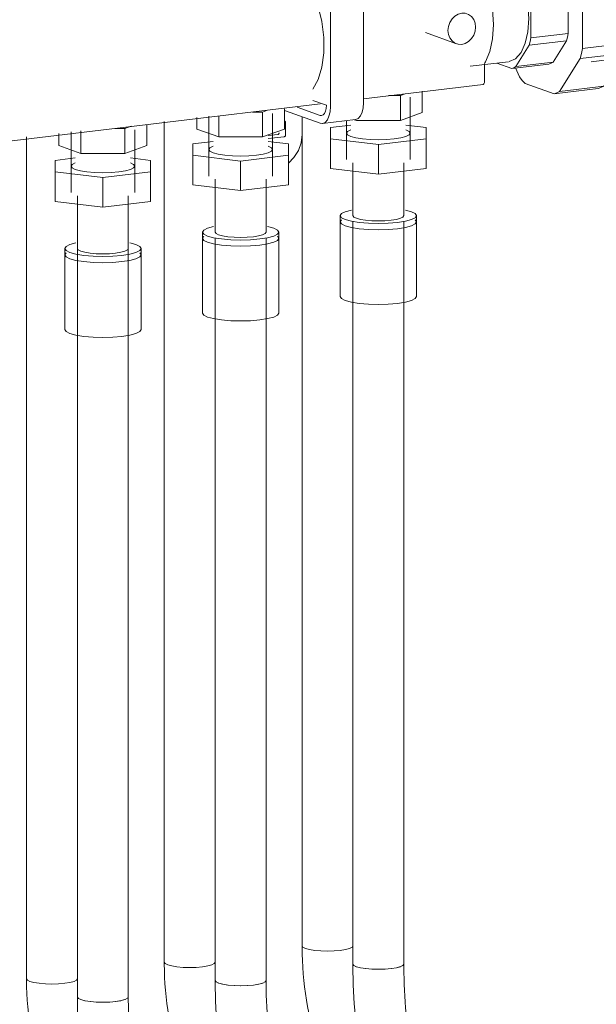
# Model space of a CAD drawing. Header units: millimetres. Extents: x 38570 to 76040, y -5041 to 9267.
# Tile 105 of 169: x 71358 to 71539, y -2187 to -1877. Entities that reach past the tile are written whole.
import ezdxf

# ---------------------------------------------------------------- set-up
doc = ezdxf.new("R2010")
doc.units = ezdxf.units.MM
doc.layers.add('M-EQPM-____-OTLN', color=50, linetype='Continuous', lineweight=20)
doc.layers.add('P-PIPE-____-OTLN', color=3, linetype='Continuous', lineweight=20)

# ---------------------------------------------------------------- blocks, each defined once
blk = doc.blocks.new('ADSK_Коллектор с регулирующими клапанами и расходомерами - N5-1658361-3D Отопление Right')
at = {"layer": 'M-EQPM-____-OTLN'}
for p, q in [((50064.69, -1904.44), (50064.69, -1867.26)), ((50075.08, -1866.02), (50075.08, -1903.2)), ((50094.55, -1881.18), (50104.3, -1884.67)), ((50113.13, -1891.59), (50113.13, -1896.64)), ((50075.08, -1901.95), (50112.75, -1897.45)), ((50093.58, -1899.59), (50093.58, -1906.32)), ((50059.19, -1902.47), (50063.44, -1903.99)), ((50082.99, -1900.96), (50086.7, -1900.96)), ((50086.7, -1900.96), (50088.16, -1900.44)), ((50086.7, -1900.96), (50086.7, -1908.79)), ((50089.78, -1921.09), (50089.78, -1901.43)), ((49901.87, -1922.64), (50061.5, -1903.57)), ((50040.22, -1906.14), (50043.39, -1906.14)), ((50043.39, -1906.14), (50044.98, -1905.57)), ((50043.39, -1906.14), (50043.39, -1913.96)), ((50050.28, -1905.12), (50050.28, -1911.49)), ((50050.28, -1905.64), (50061.44, -1909.64)), ((50061.44, -1907.19), (50054.25, -1904.62)), ((50022.68, -1907.9), (50022.68, -1911.49)), ((50026.48, -1907.44), (50026.48, -1926.26)), ((50029.6, -1907.57), (50029.6, -1913.97)), ((50046.48, -1926.26), (50046.48, -1906.6)), ((50055.79, -1907.61), (50055.79, -1913.22)), ((50062.21, -1909.73), (50072.6, -1908.49)), ((50069.78, -1908.83), (50069.78, -1921.09)), ((50072.9, -1908.79), (50072.18, -1908.54)), ((50086.7, -1908.79), (50072.9, -1908.79)), ((50093.58, -1906.32), (50086.7, -1908.79)), ((49986.29, -1912.03), (49986.29, -1919.14)), ((49996.91, -1911.31), (50000.09, -1911.31)), ((50000.09, -1911.31), (50002.07, -1910.6)), ((50000.09, -1911.31), (50000.09, -1919.13)), ((50003.18, -1931.44), (50003.18, -1911.77)), ((50006.98, -1910.29), (50006.98, -1916.66)), ((50029.6, -1913.97), (50022.68, -1911.49)), ((50050.28, -1911.49), (50043.39, -1913.96)), ((50050.6, -1909.44), (50050.6, -1913.35)), ((50061.44, -1909.64), (50062.21, -1909.73)), ((50071.12, -1910.23), (50064.78, -1910.98)), ((50064.78, -1910.98), (50064.78, -1914.57)), ((50094.78, -1910.98), (50088.44, -1910.23)), ((50094.78, -1914.57), (50094.78, -1910.98)), ((49979.38, -1912.86), (49979.38, -1916.67)), ((49983.18, -1912.4), (49983.18, -1931.44)), ((50027.82, -1915.4), (50021.48, -1916.16)), ((50043.39, -1913.96), (50029.6, -1913.97)), ((50045.14, -1913.54), (50048.16, -1913.18)), ((50050.16, -1913.9), (50045.14, -1914.5)), ((50051.48, -1916.16), (50045.14, -1915.4)), ((50064.78, -1914.57), (50079.78, -1916.36)), ((50064.78, -1914.57), (50064.78, -1923.86)), ((50079.78, -1916.36), (50094.78, -1914.57)), ((50094.78, -1914.57), (50094.78, -1923.86)), ((49986.29, -1919.14), (49979.38, -1916.67)), ((50006.98, -1916.66), (50000.09, -1919.13)), ((50021.48, -1916.16), (50021.48, -1919.74)), ((50051.48, -1919.74), (50051.48, -1916.16)), ((50079.78, -1916.36), (50079.78, -1925.65)), ((49984.52, -1920.57), (49978.18, -1921.33)), ((49978.18, -1921.33), (49978.18, -1924.91)), ((50000.09, -1919.13), (49986.29, -1919.14)), ((50008.18, -1921.33), (50001.84, -1920.57)), ((50008.18, -1924.91), (50008.18, -1921.33)), ((50021.48, -1919.74), (50036.48, -1921.53)), ((50021.48, -1919.74), (50021.48, -1929.03)), ((50036.48, -1921.53), (50051.48, -1919.74)), ((50036.48, -1921.53), (50036.48, -1930.83)), ((50051.48, -1919.74), (50051.48, -1929.03)), ((50079.78, -1925.65), (50064.78, -1923.86)), ((50071.78, -1922.07), (50071.78, -1938.7)), ((50094.78, -1923.86), (50079.78, -1925.65)), ((50087.78, -1938.7), (50087.78, -1922.07)), ((49978.18, -1924.91), (49993.18, -1926.7)), ((49978.18, -1924.91), (49978.18, -1934.21)), ((49993.18, -1926.7), (50008.18, -1924.91)), ((49993.18, -1926.7), (49993.18, -1936)), ((50008.18, -1924.91), (50008.18, -1934.21)), ((50028.48, -1927.24), (50028.48, -1943.88)), ((50044.48, -1943.88), (50044.48, -1927.24)), ((50036.48, -1930.83), (50021.48, -1929.03)), ((50051.48, -1929.03), (50036.48, -1930.83)), ((49985.18, -1932.42), (49985.18, -1949.05)), ((50001.18, -1949.05), (50001.18, -1932.42)), ((49993.18, -1936), (49978.18, -1934.21)), ((50008.18, -1934.21), (49993.18, -1936)), ((50067.78, -1938.7), (50067.78, -1940.66)), ((50068.19, -1940.02), (50067.78, -1940.66)), ((50067.78, -1940.66), (50068.19, -1940.02)), ((50091.78, -1940.66), (50091.38, -1940.02)), ((50091.38, -1940.02), (50091.78, -1940.66)), ((50091.78, -1940.66), (50091.78, -1938.7)), ((50067.78, -1940.66), (50067.78, -1964.14)), ((50091.78, -1964.14), (50091.78, -1940.66)), ((50024.48, -1943.88), (50024.48, -1945.83)), ((50024.89, -1945.19), (50024.48, -1945.83)), ((50024.48, -1945.83), (50024.89, -1945.19)), ((50024.48, -1945.83), (50024.48, -1969.31)), ((50048.48, -1945.83), (50048.07, -1945.19)), ((50048.07, -1945.19), (50048.48, -1945.83)), ((50048.48, -1945.83), (50048.48, -1943.88)), ((50048.48, -1969.31), (50048.48, -1945.83)), ((49981.18, -1949.05), (49981.18, -1951)), ((50001.18, -1949.05), (50000.91, -1949.48)), ((50005.18, -1951), (50005.18, -1949.05)), ((49981.59, -1950.36), (49981.18, -1951)), ((49981.18, -1951), (49981.59, -1950.36)), ((49981.18, -1951), (49981.18, -1974.49)), ((49991.11, -1950.65), (49989.18, -1950.48)), ((49993.18, -1950.7), (49991.11, -1950.65)), ((49995.25, -1950.65), (49993.18, -1950.7)), ((49997.18, -1950.48), (49995.25, -1950.65)), ((49998.84, -1950.22), (49997.18, -1950.48)), ((50000.11, -1949.88), (49998.84, -1950.22)), ((50000.91, -1949.48), (50000.11, -1949.88)), ((50005.18, -1951), (50004.77, -1950.36)), ((50004.77, -1950.36), (50005.18, -1951)), ((50005.18, -1974.49), (50005.18, -1951))]:
    blk.add_line(p, q, dxfattribs=at)
for points in [[(50113.41, -1864.98, 0), (50114.82, -1869.23, 0), (50115.7, -1873.87, 0), (50116.01, -1878.59, 0), (50115.7, -1883.09, 0), (50114.82, -1887.1, 0), (50113.41, -1890.33, 0)], [(50059.47, -1869.39, 0), (50060.85, -1873.01, 0), (50062.01, -1877.73, 0), (50062.61, -1882.67, 0), (50062.61, -1887.54, 0), (50062.01, -1892.06, 0), (50060.85, -1895.94, 0), (50059.19, -1898.98, 0)], [(50110.32, -1879.45, 0), (50110.17, -1878.2, 0), (50109.74, -1877.07, 0), (50109.05, -1876.14, 0), (50108.15, -1875.47, 0), (50107.11, -1875.11, 0), (50105.99, -1875.07, 0), (50104.87, -1875.37, 0), (50103.82, -1875.99, 0), (50102.93, -1876.87, 0), (50102.24, -1877.97, 0), (50101.81, -1879.2, 0), (50101.66, -1880.48, 0)], [(50101.66, -1880.48, 0), (50101.81, -1881.73, 0), (50102.24, -1882.86, 0), (50102.93, -1883.79, 0), (50103.82, -1884.46, 0), (50104.87, -1884.82, 0), (50105.99, -1884.86, 0), (50107.11, -1884.56, 0), (50108.15, -1883.94, 0), (50109.05, -1883.06, 0), (50109.74, -1881.96, 0), (50110.17, -1880.73, 0), (50110.32, -1879.45, 0)], [(50113.41, -1890.33, 0), (50113.26, -1890.68, 0), (50113.16, -1891.1, 0), (50113.13, -1891.59, 0)], [(50113.13, -1896.64, 0), (50113.11, -1896.88, 0), (50113.06, -1897.1, 0), (50112.98, -1897.28, 0), (50112.88, -1897.39, 0), (50112.76, -1897.45, 0), (50112.75, -1897.45, 0)], [(50063.44, -1903.99, 0), (50063.37, -1904.98, 0), (50063.17, -1905.85, 0), (50062.85, -1906.55, 0), (50062.44, -1907.03, 0), (50061.95, -1907.24, 0), (50061.44, -1907.19, 0)], [(50062.28, -1909.72, 0), (50063.06, -1909.37, 0), (50063.74, -1908.6, 0), (50064.25, -1907.47, 0), (50064.58, -1906.05, 0), (50064.69, -1904.44, 0)], [(50075.08, -1903.2, 0), (50074.97, -1904.81, 0), (50074.64, -1906.22, 0), (50074.13, -1907.36, 0), (50073.45, -1908.13, 0), (50072.67, -1908.48, 0)], [(50050.33, -1909.02, 0), (50050.38, -1909.04, 0), (50050.47, -1909.11, 0), (50050.54, -1909.2, 0), (50050.58, -1909.32, 0), (50050.6, -1909.44, 0)], [(50069.78, -1912.78, 0), (50070.12, -1912.24, 0), (50071.12, -1911.74, 0)], [(50088.44, -1911.74, 0), (50089.44, -1912.24, 0), (50089.78, -1912.78, 0)], [(50048.16, -1913.18, 0), (50048.28, -1913.15, 0), (50048.38, -1913.09, 0), (50048.47, -1913, 0), (50048.54, -1912.89, 0), (50048.58, -1912.77, 0), (50048.6, -1912.64, 0)], [(50050.6, -1913.35, 0), (50050.58, -1913.48, 0), (50050.54, -1913.61, 0), (50050.47, -1913.72, 0), (50050.38, -1913.8, 0), (50050.28, -1913.87, 0), (50050.16, -1913.9, 0)], [(50051.48, -1922.2, 0), (50053.26, -1920.44, 0), (50054.63, -1918.25, 0), (50055.5, -1915.79, 0), (50055.79, -1913.22, 0)], [(50084.78, -1914.57, 0), (50082.37, -1914.77, 0), (50079.78, -1914.85, 0), (50077.2, -1914.77, 0), (50074.78, -1914.57, 0), (50072.71, -1914.24, 0), (50071.12, -1913.81, 0), (50070.12, -1913.31, 0), (50069.78, -1912.78, 0)], [(50089.78, -1912.78, 0), (50089.44, -1913.31, 0), (50088.44, -1913.81, 0), (50086.86, -1914.24, 0), (50084.78, -1914.57, 0)], [(50026.48, -1917.95, 0), (50026.82, -1917.41, 0), (50027.82, -1916.91, 0)], [(50041.48, -1919.74, 0), (50039.07, -1919.95, 0), (50036.48, -1920.02, 0), (50033.89, -1919.95, 0), (50031.48, -1919.74, 0), (50029.41, -1919.41, 0), (50027.82, -1918.98, 0), (50026.82, -1918.48, 0), (50026.48, -1917.95, 0)], [(50046.48, -1917.95, 0), (50046.14, -1918.48, 0), (50045.14, -1918.98, 0), (50043.55, -1919.41, 0), (50041.48, -1919.74, 0)], [(50045.14, -1916.91, 0), (50046.14, -1917.41, 0), (50046.48, -1917.95, 0)], [(49983.18, -1923.12, 0), (49983.52, -1922.59, 0), (49984.52, -1922.09, 0)], [(49998.18, -1924.91, 0), (49995.77, -1925.12, 0), (49993.18, -1925.19, 0), (49990.59, -1925.12, 0), (49988.18, -1924.91, 0), (49986.11, -1924.58, 0), (49984.52, -1924.16, 0), (49983.52, -1923.66, 0), (49983.18, -1923.12, 0)], [(50003.18, -1923.12, 0), (50002.84, -1923.66, 0), (50001.84, -1924.16, 0), (50000.25, -1924.58, 0), (49998.18, -1924.91, 0)], [(50001.84, -1922.09, 0), (50002.84, -1922.59, 0), (50003.18, -1923.12, 0)], [(50071.3, -1936.95, 0), (50069.39, -1937.46, 0), (50068.19, -1938.06, 0), (50067.78, -1938.7, 0)], [(50091.78, -1938.7, 0), (50091.38, -1938.06, 0), (50090.18, -1937.46, 0), (50088.27, -1936.95, 0)], [(50067.78, -1938.7, 0), (50068.19, -1939.35, 0), (50069.39, -1939.94, 0), (50071.3, -1940.46, 0), (50073.78, -1940.85, 0), (50076.68, -1941.1, 0), (50079.78, -1941.19, 0), (50082.89, -1941.1, 0), (50085.78, -1940.85, 0)], [(50083.78, -1940.14, 0), (50081.85, -1940.3, 0), (50079.78, -1940.36, 0), (50077.71, -1940.3, 0), (50075.78, -1940.14, 0), (50074.13, -1939.87, 0), (50072.86, -1939.53, 0), (50072.06, -1939.13, 0), (50071.78, -1938.7, 0)], [(50087.78, -1938.7, 0), (50087.51, -1939.13, 0), (50086.71, -1939.53, 0), (50085.44, -1939.87, 0), (50083.78, -1940.14, 0)], [(50085.78, -1940.85, 0), (50088.27, -1940.46, 0), (50090.18, -1939.94, 0), (50091.38, -1939.35, 0), (50091.78, -1938.7, 0)], [(50028, -1942.12, 0), (50026.09, -1942.63, 0), (50024.89, -1943.23, 0), (50024.48, -1943.88, 0)], [(50048.48, -1943.88, 0), (50048.07, -1943.23, 0), (50046.88, -1942.63, 0), (50044.97, -1942.12, 0)], [(50067.78, -1940.66, 0), (50068.19, -1941.3, 0), (50069.39, -1941.9, 0), (50071.3, -1942.42, 0), (50073.78, -1942.81, 0), (50076.68, -1943.06, 0), (50079.78, -1943.14, 0), (50082.89, -1943.06, 0), (50085.78, -1942.81, 0)], [(50085.78, -1942.81, 0), (50082.89, -1943.06, 0), (50079.78, -1943.14, 0), (50076.68, -1943.06, 0), (50073.78, -1942.81, 0), (50071.3, -1942.42, 0), (50069.39, -1941.9, 0), (50068.19, -1941.3, 0), (50067.78, -1940.66, 0)], [(50085.78, -1942.81, 0), (50088.27, -1942.42, 0), (50090.18, -1941.9, 0), (50091.38, -1941.3, 0), (50091.78, -1940.66, 0)], [(50091.78, -1940.66, 0), (50091.38, -1941.3, 0), (50090.18, -1941.9, 0), (50088.27, -1942.42, 0), (50085.78, -1942.81, 0)], [(50024.48, -1943.88, 0), (50024.89, -1944.52, 0), (50026.09, -1945.12, 0), (50028, -1945.63, 0), (50030.48, -1946.03, 0), (50033.38, -1946.27, 0), (50036.48, -1946.36, 0), (50039.59, -1946.27, 0), (50042.48, -1946.03, 0)], [(50024.48, -1945.83, 0), (50024.89, -1946.47, 0), (50026.09, -1947.07, 0), (50028, -1947.59, 0), (50030.48, -1947.98, 0), (50033.38, -1948.23, 0), (50036.48, -1948.31, 0), (50039.59, -1948.23, 0), (50042.48, -1947.98, 0)], [(50042.48, -1947.98, 0), (50039.59, -1948.23, 0), (50036.48, -1948.31, 0), (50033.38, -1948.23, 0), (50030.48, -1947.98, 0), (50028, -1947.59, 0), (50026.09, -1947.07, 0), (50024.89, -1946.47, 0), (50024.48, -1945.83, 0)], [(50040.48, -1945.31, 0), (50038.55, -1945.47, 0), (50036.48, -1945.53, 0), (50034.41, -1945.47, 0), (50032.48, -1945.31, 0), (50030.83, -1945.05, 0), (50029.55, -1944.7, 0), (50028.76, -1944.3, 0), (50028.48, -1943.88, 0)], [(50044.48, -1943.88, 0), (50044.21, -1944.3, 0), (50043.41, -1944.7, 0), (50042.14, -1945.05, 0), (50040.48, -1945.31, 0)], [(50042.48, -1946.03, 0), (50044.97, -1945.63, 0), (50046.88, -1945.12, 0), (50048.07, -1944.52, 0), (50048.48, -1943.88, 0)], [(50042.48, -1947.98, 0), (50044.97, -1947.59, 0), (50046.88, -1947.07, 0), (50048.07, -1946.47, 0), (50048.48, -1945.83, 0)], [(50048.48, -1945.83, 0), (50048.07, -1946.47, 0), (50046.88, -1947.07, 0), (50044.97, -1947.59, 0), (50042.48, -1947.98, 0)], [(49984.7, -1947.29, 0), (49982.79, -1947.81, 0), (49981.59, -1948.41, 0), (49981.18, -1949.05, 0)], [(49981.18, -1949.05, 0), (49981.59, -1949.69, 0), (49982.79, -1950.29, 0), (49984.7, -1950.8, 0), (49987.18, -1951.2, 0), (49990.08, -1951.45, 0), (49993.18, -1951.53, 0), (49996.29, -1951.45, 0), (49999.18, -1951.2, 0)], [(49986.25, -1949.88, 0), (49985.45, -1949.48, 0), (49985.18, -1949.05, 0)], [(49999.18, -1951.2, 0), (50001.67, -1950.8, 0), (50003.57, -1950.29, 0), (50004.77, -1949.69, 0), (50005.18, -1949.05, 0)], [(50005.18, -1949.05, 0), (50004.77, -1948.41, 0), (50003.57, -1947.81, 0), (50001.67, -1947.29, 0)], [(49981.18, -1951, 0), (49981.59, -1951.65, 0), (49982.79, -1952.25, 0), (49984.7, -1952.76, 0), (49987.18, -1953.15, 0), (49990.08, -1953.4, 0), (49993.18, -1953.49, 0), (49996.29, -1953.4, 0), (49999.18, -1953.15, 0)], [(49999.18, -1953.15, 0), (49996.29, -1953.4, 0), (49993.18, -1953.49, 0), (49990.08, -1953.4, 0), (49987.18, -1953.15, 0), (49984.7, -1952.76, 0), (49982.79, -1952.25, 0), (49981.59, -1951.65, 0), (49981.18, -1951, 0)], [(49989.18, -1950.48, 0), (49987.52, -1950.22, 0), (49986.25, -1949.88, 0)], [(49999.18, -1953.15, 0), (50001.67, -1952.76, 0), (50003.57, -1952.25, 0), (50004.77, -1951.65, 0), (50005.18, -1951, 0)], [(50005.18, -1951, 0), (50004.77, -1951.65, 0), (50003.57, -1952.25, 0), (50001.67, -1952.76, 0), (49999.18, -1953.15, 0)], [(50085.78, -1966.29, 0), (50082.89, -1966.54, 0), (50079.78, -1966.62, 0), (50076.68, -1966.54, 0), (50073.78, -1966.29, 0), (50071.3, -1965.9, 0), (50069.39, -1965.38, 0), (50068.19, -1964.78, 0), (50067.78, -1964.14, 0)], [(50091.78, -1964.14, 0), (50091.38, -1964.78, 0), (50090.18, -1965.38, 0), (50088.27, -1965.9, 0), (50085.78, -1966.29, 0)], [(50042.48, -1971.46, 0), (50039.59, -1971.71, 0), (50036.48, -1971.8, 0), (50033.38, -1971.71, 0), (50030.48, -1971.46, 0), (50028, -1971.07, 0), (50026.09, -1970.55, 0), (50024.89, -1969.96, 0), (50024.48, -1969.31, 0)], [(50048.48, -1969.31, 0), (50048.07, -1969.96, 0), (50046.88, -1970.55, 0), (50044.97, -1971.07, 0), (50042.48, -1971.46, 0)], [(49999.18, -1976.64, 0), (49996.29, -1976.88, 0), (49993.18, -1976.97, 0), (49990.08, -1976.88, 0), (49987.18, -1976.64, 0), (49984.7, -1976.24, 0), (49982.79, -1975.73, 0), (49981.59, -1975.13, 0), (49981.18, -1974.49, 0)], [(50005.18, -1974.49, 0), (50004.77, -1975.13, 0), (50003.57, -1975.73, 0), (50001.67, -1976.24, 0), (49999.18, -1976.64, 0)]]:
    blk.add_polyline3d(points, dxfattribs=at)
blk = doc.blocks.new('ADSK_Полипропилен_Муфта разъемная НР - 32 х 1_-V199-3D Отопление Right')
at = {"layer": 'P-PIPE-____-OTLN', "color": 10}
for p, q in [((50125.88, -1844.33), (50139.74, -1842.68)), ((50139.74, -1842.68), (50148.86, -1845.95)), ((50124.13, -1845.13), (50118.05, -1854.84)), ((50135.01, -1847.6), (50125.88, -1844.33)), ((50148.86, -1845.95), (50135.01, -1847.6)), ((50136.77, -1849.66), (50150.62, -1848)), ((50143.22, -1864.59), (50136.77, -1849.66)), ((50155.38, -1849.51), (50141.96, -1851.12)), ((50150.62, -1848), (50157.07, -1862.94)), ((50114.49, -1855.7), (50113.53, -1857.23)), ((50127.48, -1853.71), (50115.79, -1855.11)), ((50121.72, -1857.23), (50115.79, -1855.11)), ((50121.72, -1857.23), (50133.41, -1855.84)), ((50127.48, -1853.71), (50133.41, -1855.84)), ((50116.78, -1857.25), (50104.66, -1858.7)), ((50134.72, -1857.36), (50123.02, -1858.76)), ((50127.21, -1868.46), (50123.02, -1858.76)), ((50134.72, -1857.36), (50138.91, -1867.06)), ((50157.07, -1862.94), (50143.22, -1864.59)), ((50127.21, -1868.46), (50138.91, -1867.06)), ((50143.95, -1868.3), (50157.8, -1866.64)), ((50143.95, -1886.15), (50143.95, -1868.3)), ((50157.8, -1866.64), (50157.8, -1884.49)), ((50139.45, -1869.81), (50127.76, -1871.21)), ((50127.76, -1882.8), (50127.76, -1871.21)), ((50139.45, -1869.81), (50139.45, -1881.41)), ((50138.91, -1883.77), (50127.21, -1885.17)), ((50127.76, -1882.8), (50139.45, -1881.41)), ((50138.91, -1883.77), (50134.72, -1890.47)), ((50123.02, -1891.86), (50127.21, -1885.17)), ((50157.8, -1884.49), (50143.95, -1886.15)), ((50108.61, -1891.76), (50120.73, -1890.31)), ((50123.02, -1891.86), (50134.72, -1890.47)), ((50136.77, -1899.64), (50143.22, -1889.33)), ((50143.22, -1889.33), (50157.07, -1887.67)), ((50146.65, -1890.34), (50160.07, -1888.74)), ((50157.07, -1887.67), (50150.62, -1897.98)), ((50116.98, -1890.76), (50121.72, -1892.45)), ((50133.41, -1891.06), (50121.72, -1892.45)), ((50122.91, -1892.29), (50124.13, -1895.11)), ((50125.88, -1897.17), (50135.01, -1900.43)), ((50135.01, -1900.43), (50148.86, -1898.78)), ((50150.62, -1897.98), (50136.77, -1899.64))]:
    blk.add_line(p, q, dxfattribs=at)
for points in [[(50125.88, -1844.33, 0), (50124.99, -1844.67, 0), (50124.13, -1845.13, 0)], [(50148.86, -1845.95, 0), (50149.76, -1846.92, 0), (50150.62, -1848, 0)], [(50136.77, -1849.66, 0), (50135.9, -1848.58, 0), (50135.01, -1847.6, 0)], [(50155.17, -1849.55, 0), (50157.73, -1849.8, 0), (50160.28, -1851.38, 0), (50162.66, -1854.16, 0), (50164.71, -1857.96, 0), (50166.28, -1862.53, 0), (50167.26, -1867.54, 0), (50167.6, -1872.66, 0)], [(50115.79, -1855.11, 0), (50115.13, -1855.35, 0), (50114.49, -1855.7, 0)], [(50133.41, -1855.84, 0), (50134.07, -1856.55, 0), (50134.72, -1857.36, 0)], [(50116.6, -1857.27, 0), (50118.76, -1857.49, 0), (50120.91, -1858.82, 0), (50122.92, -1861.16, 0), (50124.64, -1864.37, 0), (50125.96, -1868.22, 0), (50126.8, -1872.45, 0), (50127.08, -1876.76, 0)], [(50123.02, -1858.76, 0), (50122.38, -1857.95, 0), (50121.72, -1857.23, 0)], [(50143.95, -1868.3, 0), (50143.61, -1866.43, 0), (50143.22, -1864.59, 0)], [(50157.07, -1862.94, 0), (50157.47, -1864.78, 0), (50157.8, -1866.64, 0)], [(50127.76, -1871.21, 0), (50127.51, -1869.82, 0), (50127.21, -1868.46, 0)], [(50138.91, -1867.06, 0), (50139.2, -1868.43, 0), (50139.45, -1869.81, 0)], [(50167.6, -1872.66, 0), (50167.26, -1877.54, 0), (50166.28, -1881.85, 0), (50164.71, -1885.29, 0), (50162.66, -1887.63, 0), (50160.28, -1888.71, 0)], [(50127.08, -1876.76, 0), (50126.8, -1880.88, 0), (50125.96, -1884.51, 0), (50124.64, -1887.41, 0), (50122.92, -1889.38, 0), (50120.91, -1890.29, 0)], [(50127.21, -1885.17, 0), (50127.51, -1884.01, 0), (50127.76, -1882.8, 0)], [(50139.45, -1881.41, 0), (50139.2, -1882.62, 0), (50138.91, -1883.77, 0)], [(50143.22, -1889.33, 0), (50143.61, -1887.77, 0), (50143.95, -1886.15, 0)], [(50157.8, -1884.49, 0), (50157.47, -1886.12, 0), (50157.07, -1887.67, 0)], [(50134.72, -1890.47, 0), (50134.07, -1890.81, 0), (50133.41, -1891.06, 0)], [(50121.72, -1892.45, 0), (50122.38, -1892.21, 0), (50123.02, -1891.86, 0)], [(50124.13, -1895.11, 0), (50124.99, -1896.19, 0), (50125.88, -1897.17, 0)], [(50135.01, -1900.43, 0), (50135.9, -1900.1, 0), (50136.77, -1899.64, 0)], [(50150.62, -1897.98, 0), (50149.76, -1898.44, 0), (50148.86, -1898.78, 0)]]:
    blk.add_polyline3d(points, dxfattribs=at)
blk = doc.blocks.new('ADSK_СШПЭ Аксиальный_Поворот с фиксатором - Поворот трубы-V217-3D Отопление Right')
at = {"layer": 'P-PIPE-____-OTLN', "color": 5}
for points in [[(49995.6, -2240.35, 0), (49994.22, -2239.58, 0), (49992.89, -2238.74, 0), (49991.59, -2237.81, 0), (49990.34, -2236.82, 0), (49989.13, -2235.75, 0), (49987.96, -2234.62, 0), (49986.82, -2233.43, 0), (49985.72, -2232.18, 0), (49984.66, -2230.86, 0), (49983.63, -2229.5, 0), (49982.63, -2228.08, 0), (49981.67, -2226.6, 0), (49980.74, -2225.08, 0), (49979.84, -2223.5, 0), (49978.98, -2221.89, 0), (49978.15, -2220.22, 0), (49977.35, -2218.52, 0), (49976.59, -2216.77, 0), (49975.87, -2214.98, 0), (49975.17, -2213.16, 0), (49974.52, -2211.31, 0), (49973.9, -2209.42, 0), (49973.31, -2207.5, 0), (49972.76, -2205.56, 0), (49972.25, -2203.59, 0), (49971.78, -2201.6, 0), (49971.34, -2199.6, 0), (49970.95, -2197.57, 0), (49970.59, -2195.54, 0), (49970.27, -2193.49, 0), (49969.99, -2191.43, 0), (49969.76, -2189.37, 0), (49969.56, -2187.3, 0), (49969.4, -2185.24, 0), (49969.29, -2183.17, 0), (49969.22, -2181.11, 0), (49969.18, -2179.06, 0), (49969.18, -2178.51, 0)], [(49969.18, -2178.51, 0), (49969.45, -2178.94, 0), (49970.25, -2179.34, 0), (49971.52, -2179.68, 0), (49973.18, -2179.95, 0), (49975.11, -2180.11, 0), (49977.18, -2180.17, 0), (49979.25, -2180.11, 0), (49981.18, -2179.95, 0)], [(49981.18, -2179.95, 0), (49982.84, -2179.68, 0), (49984.11, -2179.34, 0), (49984.91, -2178.94, 0), (49985.18, -2178.51, 0)], [(50003.88, -2226.54, 0), (50003.42, -2226.36, 0), (50002.93, -2226.13, 0), (50002.4, -2225.83, 0), (50001.83, -2225.47, 0), (50001.23, -2225.05, 0), (50000.61, -2224.55, 0)]]:
    blk.add_polyline3d(points, dxfattribs=at)
blk = doc.blocks.new('ADSK_СШПЭ Аксиальный_Поворот с фиксатором - Поворот трубы-V221-3D Отопление Right')
at = {"layer": 'P-PIPE-____-OTLN', "color": 10}
for points in [[(49999.39, -2245.44, 0), (49998.52, -2244.48, 0), (49997.72, -2243.48, 0), (49996.97, -2242.43, 0), (49996.27, -2241.35, 0), (49995.6, -2240.22, 0), (49994.97, -2239.05, 0), (49994.37, -2237.83, 0), (49993.79, -2236.57, 0), (49993.23, -2235.26, 0), (49992.69, -2233.9, 0), (49992.18, -2232.49, 0), (49991.68, -2231.04, 0), (49991.19, -2229.55, 0), (49990.73, -2228, 0), (49990.28, -2226.42, 0), (49989.85, -2224.79, 0), (49989.44, -2223.12, 0), (49989.04, -2221.42, 0), (49988.67, -2219.67, 0), (49988.31, -2217.9, 0), (49987.96, -2216.08, 0), (49987.64, -2214.24, 0), (49987.34, -2212.38, 0), (49987.05, -2210.48, 0), (49986.78, -2208.57, 0), (49986.54, -2206.63, 0), (49986.31, -2204.67, 0), (49986.1, -2202.71, 0), (49985.92, -2200.72, 0), (49985.75, -2198.73, 0), (49985.61, -2196.74, 0), (49985.48, -2194.74, 0), (49985.38, -2192.74, 0), (49985.3, -2190.74, 0), (49985.24, -2188.74, 0), (49985.2, -2186.75, 0), (49985.18, -2184.78, 0), (49985.18, -2184.25, 0)], [(49985.18, -2184.27, 0), (49985.48, -2184.69, 0), (49986.3, -2185.09, 0), (49987.59, -2185.43, 0), (49989.27, -2185.69, 0), (49991.2, -2185.85, 0), (49993.28, -2185.9, 0), (49995.34, -2185.84, 0)], [(49995.34, -2185.84, 0), (49997.26, -2185.67, 0), (49998.91, -2185.4, 0), (50000.16, -2185.06, 0), (50000.93, -2184.66, 0), (50001.18, -2184.25, 0)], [(50010.94, -2234.35, 0), (50010.89, -2234.3, 0), (50010.75, -2234.15, 0), (50010.54, -2233.9, 0), (50010.28, -2233.55, 0), (50009.97, -2233.09, 0), (50009.64, -2232.54, 0), (50009.29, -2231.9, 0), (50008.92, -2231.16, 0), (50008.53, -2230.35, 0), (50008.14, -2229.45, 0), (50007.75, -2228.47, 0), (50007.36, -2227.43, 0), (50006.96, -2226.31, 0), (50006.58, -2225.13, 0), (50006.19, -2223.88, 0), (50005.82, -2222.57, 0), (50005.45, -2221.21, 0), (50005.1, -2219.79, 0), (50004.75, -2218.33, 0), (50004.42, -2216.82, 0), (50004.09, -2215.26, 0), (50003.79, -2213.66, 0), (50003.49, -2212.03, 0), (50003.22, -2210.36, 0), (50002.95, -2208.66, 0), (50002.71, -2206.93, 0), (50002.48, -2205.18, 0), (50002.27, -2203.41, 0), (50002.07, -2201.62, 0), (50001.9, -2199.81, 0), (50001.74, -2197.99, 0), (50001.6, -2196.17, 0), (50001.49, -2194.33, 0), (50001.39, -2192.5, 0), (50001.31, -2190.67, 0), (50001.25, -2188.85, 0), (50001.21, -2187.03, 0), (50001.18, -2185.22, 0), (50001.18, -2184.25, 0)], [(50006.16, -2232.94, 0), (50004.17, -2233.32, 0), (50002.31, -2234.21, 0), (50000.72, -2235.55, 0), (49999.49, -2237.24, 0), (49998.72, -2239.18, 0), (49998.46, -2241.22, 0), (49998.72, -2243.23, 0), (49999.49, -2245.07, 0), (50000.22, -2246.1, 0)], [(50011.61, -2234.92, 0), (50010.01, -2233.77, 0), (50008.15, -2233.09, 0), (50006.16, -2232.94, 0)]]:
    blk.add_polyline3d(points, dxfattribs=at)
blk = doc.blocks.new('ADSK_СШПЭ Аксиальный_Поворот с фиксатором - Поворот трубы-V223-3D Отопление Right')
at = {"layer": 'P-PIPE-____-OTLN', "color": 10}
blk.add_line((50054.91, -2229.75), (50054.26, -2229.19), dxfattribs=at)
for points in [[(50042.69, -2240.26, 0), (50041.82, -2239.3, 0), (50041.02, -2238.3, 0), (50040.27, -2237.26, 0), (50039.57, -2236.18, 0), (50038.9, -2235.05, 0), (50038.27, -2233.88, 0), (50037.67, -2232.66, 0), (50037.09, -2231.4, 0), (50036.53, -2230.08, 0), (50035.99, -2228.73, 0), (50035.48, -2227.32, 0), (50034.98, -2225.87, 0), (50034.5, -2224.37, 0), (50034.03, -2222.83, 0), (50033.58, -2221.25, 0), (50033.15, -2219.62, 0), (50032.74, -2217.95, 0), (50032.35, -2216.24, 0), (50031.97, -2214.5, 0), (50031.61, -2212.72, 0), (50031.27, -2210.91, 0), (50030.94, -2209.07, 0), (50030.64, -2207.2, 0), (50030.35, -2205.31, 0), (50030.09, -2203.39, 0), (50029.84, -2201.46, 0), (50029.61, -2199.5, 0), (50029.4, -2197.53, 0), (50029.22, -2195.55, 0), (50029.05, -2193.56, 0), (50028.91, -2191.56, 0), (50028.78, -2189.56, 0), (50028.68, -2187.56, 0), (50028.6, -2185.56, 0), (50028.54, -2183.57, 0), (50028.5, -2181.58, 0), (50028.48, -2179.61, 0), (50028.48, -2179.07, 0)], [(50028.48, -2179.09, 0), (50028.78, -2179.52, 0), (50029.6, -2179.92, 0), (50030.89, -2180.26, 0), (50032.57, -2180.52, 0), (50034.51, -2180.68, 0), (50036.58, -2180.73, 0), (50038.65, -2180.67, 0)], [(50038.65, -2180.67, 0), (50040.57, -2180.5, 0), (50042.21, -2180.23, 0), (50043.46, -2179.88, 0), (50044.23, -2179.48, 0), (50044.48, -2179.07, 0)], [(50054.24, -2229.18, 0), (50054.19, -2229.13, 0), (50054.05, -2228.98, 0), (50053.84, -2228.73, 0), (50053.58, -2228.38, 0), (50053.28, -2227.92, 0), (50052.94, -2227.37, 0), (50052.59, -2226.73, 0), (50052.22, -2225.99, 0), (50051.83, -2225.18, 0), (50051.44, -2224.28, 0), (50051.05, -2223.3, 0), (50050.66, -2222.25, 0), (50050.27, -2221.14, 0), (50049.88, -2219.95, 0), (50049.5, -2218.71, 0), (50049.12, -2217.4, 0), (50048.75, -2216.04, 0), (50048.4, -2214.62, 0), (50048.05, -2213.16, 0), (50047.72, -2211.64, 0), (50047.4, -2210.09, 0), (50047.09, -2208.49, 0), (50046.8, -2206.86, 0), (50046.52, -2205.19, 0), (50046.26, -2203.49, 0), (50046.01, -2201.76, 0), (50045.78, -2200.01, 0), (50045.57, -2198.23, 0), (50045.38, -2196.44, 0), (50045.2, -2194.64, 0), (50045.04, -2192.82, 0), (50044.91, -2190.99, 0), (50044.79, -2189.16, 0), (50044.69, -2187.33, 0), (50044.61, -2185.5, 0), (50044.55, -2183.67, 0), (50044.51, -2181.86, 0), (50044.49, -2180.05, 0), (50044.48, -2179.07, 0)], [(50049.46, -2227.77, 0), (50047.47, -2228.15, 0), (50045.61, -2229.04, 0), (50044.02, -2230.38, 0), (50042.79, -2232.07, 0), (50042.02, -2234, 0), (50041.76, -2236.04, 0), (50042.02, -2238.05, 0)], [(50054.21, -2229.16, 0), (50053.31, -2228.59, 0), (50051.46, -2227.92, 0), (50049.46, -2227.77, 0)], [(50042.07, -2238.22, 0), (50042.79, -2239.9, 0), (50043.52, -2240.92, 0)]]:
    blk.add_polyline3d(points, dxfattribs=at)
blk = doc.blocks.new('ADSK_СШПЭ Аксиальный_Поворот с фиксатором - Поворот трубы-V225-3D Отопление Right')
at = {"layer": 'P-PIPE-____-OTLN', "color": 10}
for points in [[(50086, -2235.09, 0), (50085.12, -2234.13, 0), (50084.32, -2233.13, 0), (50083.57, -2232.09, 0), (50082.87, -2231, 0), (50082.21, -2229.88, 0), (50081.57, -2228.7, 0), (50080.97, -2227.49, 0), (50080.39, -2226.22, 0), (50079.83, -2224.91, 0), (50079.3, -2223.55, 0), (50078.78, -2222.15, 0), (50078.28, -2220.7, 0), (50077.8, -2219.2, 0), (50077.33, -2217.66, 0), (50076.88, -2216.07, 0), (50076.45, -2214.45, 0), (50076.04, -2212.78, 0), (50075.65, -2211.07, 0), (50075.27, -2209.33, 0), (50074.91, -2207.55, 0), (50074.57, -2205.74, 0), (50074.24, -2203.9, 0), (50073.94, -2202.03, 0), (50073.65, -2200.14, 0), (50073.39, -2198.22, 0), (50073.14, -2196.28, 0), (50072.91, -2194.33, 0), (50072.71, -2192.36, 0), (50072.52, -2190.38, 0), (50072.35, -2188.39, 0), (50072.21, -2186.39, 0), (50072.08, -2184.39, 0), (50071.98, -2182.39, 0), (50071.9, -2180.39, 0), (50071.84, -2178.4, 0), (50071.8, -2176.41, 0), (50071.78, -2174.43, 0), (50071.78, -2173.9, 0)], [(50071.78, -2173.92, 0), (50072.08, -2174.35, 0), (50072.9, -2174.75, 0), (50074.2, -2175.09, 0), (50075.87, -2175.34, 0), (50077.81, -2175.51, 0), (50079.88, -2175.56, 0), (50081.95, -2175.49, 0)], [(50081.95, -2175.49, 0), (50083.87, -2175.32, 0), (50085.51, -2175.06, 0), (50086.76, -2174.71, 0), (50087.54, -2174.31, 0), (50087.78, -2173.9, 0)], [(50097.54, -2224.01, 0), (50097.49, -2223.96, 0), (50097.35, -2223.81, 0), (50097.14, -2223.56, 0), (50096.88, -2223.2, 0), (50096.58, -2222.75, 0), (50096.24, -2222.2, 0), (50095.89, -2221.55, 0), (50095.52, -2220.82, 0), (50095.13, -2220, 0), (50094.75, -2219.1, 0), (50094.35, -2218.13, 0), (50093.96, -2217.08, 0), (50093.57, -2215.96, 0), (50093.18, -2214.78, 0), (50092.8, -2213.53, 0), (50092.42, -2212.23, 0), (50092.05, -2210.87, 0), (50091.7, -2209.45, 0), (50091.35, -2207.98, 0), (50091.02, -2206.47, 0), (50090.7, -2204.91, 0), (50090.39, -2203.32, 0), (50090.1, -2201.68, 0), (50089.82, -2200.01, 0), (50089.56, -2198.31, 0), (50089.31, -2196.59, 0), (50089.08, -2194.83, 0), (50088.87, -2193.06, 0), (50088.68, -2191.27, 0), (50088.5, -2189.46, 0), (50088.34, -2187.65, 0), (50088.21, -2185.82, 0), (50088.09, -2183.99, 0), (50087.99, -2182.16, 0), (50087.91, -2180.33, 0), (50087.85, -2178.5, 0), (50087.81, -2176.68, 0), (50087.79, -2174.88, 0), (50087.78, -2173.9, 0)], [(50092.76, -2222.6, 0), (50090.77, -2222.98, 0), (50088.91, -2223.87, 0), (50087.32, -2225.21, 0), (50086.09, -2226.9, 0), (50085.32, -2228.83, 0), (50085.06, -2230.87, 0), (50085.32, -2232.88, 0), (50086.09, -2234.72, 0), (50086.82, -2235.75, 0)], [(50098.21, -2224.57, 0), (50096.61, -2223.42, 0), (50094.76, -2222.75, 0), (50092.76, -2222.6, 0)]]:
    blk.add_polyline3d(points, dxfattribs=at)

msp = doc.modelspace()

# ---------------------------------------------------------------- linework, layer by layer
at = {"layer": 'P-PIPE-____-OTLN', "color": 5}
for p, q in [((71403.34, -1909.12), (71403.34, -2173.34)), ((71360.04, -1913.96), (71360.04, -2178.51)), ((71446.64, -1913.22), (71446.64, -2168.17)), ((71448.99, -2169.34), (71447.71, -2169)), ((71461.57, -2169), (71460.3, -2169.34)), ((71462.37, -2168.6), (71461.57, -2169)), ((71462.64, -2168.17), (71462.37, -2168.6)), ((71450.64, -2169.6), (71448.99, -2169.34)), ((71452.57, -2169.77), (71450.64, -2169.6)), ((71454.64, -2169.82), (71452.57, -2169.77)), ((71456.71, -2169.77), (71454.64, -2169.82)), ((71458.64, -2169.6), (71456.71, -2169.77)), ((71460.3, -2169.34), (71458.64, -2169.6)), ((71405.68, -2174.51), (71404.41, -2174.17)), ((71407.34, -2174.77), (71405.68, -2174.51)), ((71409.27, -2174.94), (71407.34, -2174.77)), ((71411.34, -2175), (71409.27, -2174.94)), ((71413.41, -2174.94), (71411.34, -2175)), ((71415.34, -2174.77), (71413.41, -2174.94)), ((71417, -2174.51), (71415.34, -2174.77)), ((71418.27, -2174.17), (71417, -2174.51)), ((71419.07, -2173.77), (71418.27, -2174.17)), ((71419.34, -2173.34), (71419.07, -2173.77)), ((71362.38, -2179.68), (71361.11, -2179.34)), ((71364.04, -2179.95), (71362.38, -2179.68)), ((71365.97, -2180.11), (71364.04, -2179.95)), ((71368.04, -2180.17), (71365.97, -2180.11)), ((71370.11, -2180.11), (71368.04, -2180.17)), ((71372.04, -2179.95), (71370.11, -2180.11)), ((71373.7, -2179.68), (71372.04, -2179.95)), ((71374.97, -2179.34), (71373.7, -2179.68)), ((71375.77, -2178.94), (71374.97, -2179.34)), ((71376.04, -2178.51), (71375.77, -2178.94))]:
    msp.add_line(p, q, dxfattribs=at)
at = {"layer": 'P-PIPE-____-OTLN', "color": 10}
for p, q in [((71462.64, -1940.66), (71462.64, -2173.9)), ((71478.64, -2173.9), (71478.64, -1940.66)), ((71419.34, -1945.83), (71419.34, -2179.07)), ((71435.34, -2179.07), (71435.34, -1945.83)), ((71376.04, -1949.05), (71376.04, -2184.25)), ((71392.04, -2184.25), (71392.04, -1949.05)), ((71462.91, -2174.33), (71462.64, -2173.9)), ((71463.71, -2174.73), (71462.93, -2174.34)), ((71464.99, -2175.07), (71463.76, -2174.74)), ((71466.64, -2175.33), (71465.05, -2175.08)), ((71468.57, -2175.5), (71466.72, -2175.34)), ((71474.64, -2175.33), (71472.81, -2175.49)), ((71476.3, -2175.07), (71474.73, -2175.32)), ((71477.57, -2174.73), (71476.38, -2175.06)), ((71470.64, -2175.56), (71468.66, -2175.51)), ((71472.71, -2175.5), (71470.74, -2175.56)), ((71419.61, -2179.5), (71419.34, -2179.07)), ((71420.41, -2179.9), (71419.63, -2179.52)), ((71421.68, -2180.24), (71420.45, -2179.92)), ((71423.34, -2180.51), (71421.74, -2180.26)), ((71425.27, -2180.67), (71423.42, -2180.52)), ((71427.34, -2180.73), (71425.36, -2180.68)), ((71429.41, -2180.67), (71427.44, -2180.73)), ((71431.34, -2180.51), (71429.51, -2180.67)), ((71433, -2180.24), (71431.43, -2180.5)), ((71434.27, -2179.9), (71433.08, -2180.23)), ((71376.31, -2184.67), (71376.04, -2184.25)), ((71377.11, -2185.07), (71376.33, -2184.69)), ((71378.38, -2185.42), (71377.15, -2185.09)), ((71380.04, -2185.68), (71378.44, -2185.43)), ((71381.97, -2185.84), (71380.12, -2185.69)), ((71384.04, -2185.9), (71382.06, -2185.85)), ((71386.11, -2185.84), (71384.14, -2185.9)), ((71388.04, -2185.68), (71386.21, -2185.84)), ((71389.7, -2185.42), (71388.13, -2185.67)), ((71390.97, -2185.07), (71389.77, -2185.4))]:
    msp.add_line(p, q, dxfattribs=at)
for points in [[(71376.04, -1949.05, 0), (71376.31, -1949.48, 0), (71377.11, -1949.88, 0)], [(71388.04, -1950.48, 0), (71389.7, -1950.22, 0), (71390.97, -1949.88, 0), (71391.77, -1949.48, 0), (71392.04, -1949.05, 0)], [(71377.11, -1949.88, 0), (71378.38, -1950.22, 0), (71380.04, -1950.48, 0), (71381.97, -1950.65, 0), (71384.04, -1950.7, 0), (71386.11, -1950.65, 0), (71388.04, -1950.48, 0)], [(71478.64, -2173.9, 0), (71478.37, -2174.33, 0), (71477.63, -2174.71, 0)], [(71435.34, -2179.07, 0), (71435.07, -2179.5, 0), (71434.33, -2179.88, 0)], [(71392.04, -2184.25, 0), (71391.77, -2184.67, 0), (71391.03, -2185.05, 0)]]:
    msp.add_polyline3d(points, dxfattribs=at)
at = {"layer": 'P-PIPE-____-OTLN', "color": 5}
for points in [[(71447.71, -2169, 0), (71446.91, -2168.6, 0), (71446.64, -2168.17, 0)], [(71404.41, -2174.17, 0), (71403.61, -2173.77, 0), (71403.34, -2173.34, 0)], [(71361.11, -2179.34, 0), (71360.31, -2178.94, 0), (71360.04, -2178.51, 0)]]:
    msp.add_polyline3d(points, dxfattribs=at)

# ---------------------------------------------------------------- block references
at = {"layer": 'M-EQPM-____-OTLN'}
msp.add_blockref('ADSK_Коллектор с регулирующими клапанами и расходомерами - N5-1658361-3D Отопление Right', (21390.86, 0), dxfattribs=at)
at = {"layer": 'P-PIPE-____-OTLN', "color": 10}
for name in ['ADSK_Полипропилен_Муфта разъемная НР - 32 х 1_-V199-3D Отопление Right', 'ADSK_СШПЭ Аксиальный_Поворот с фиксатором - Поворот трубы-V225-3D Отопление Right', 'ADSK_СШПЭ Аксиальный_Поворот с фиксатором - Поворот трубы-V223-3D Отопление Right', 'ADSK_СШПЭ Аксиальный_Поворот с фиксатором - Поворот трубы-V221-3D Отопление Right']:
    msp.add_blockref(name, (21390.86, 0), dxfattribs=at)
at = {"layer": 'P-PIPE-____-OTLN', "color": 5}
for p in [(21477.46, 10.34), (21434.16, 5.17), (21390.86, 0)]:
    msp.add_blockref('ADSK_СШПЭ Аксиальный_Поворот с фиксатором - Поворот трубы-V217-3D Отопление Right', p, dxfattribs=at)

doc.saveas('drawing.dxf')
